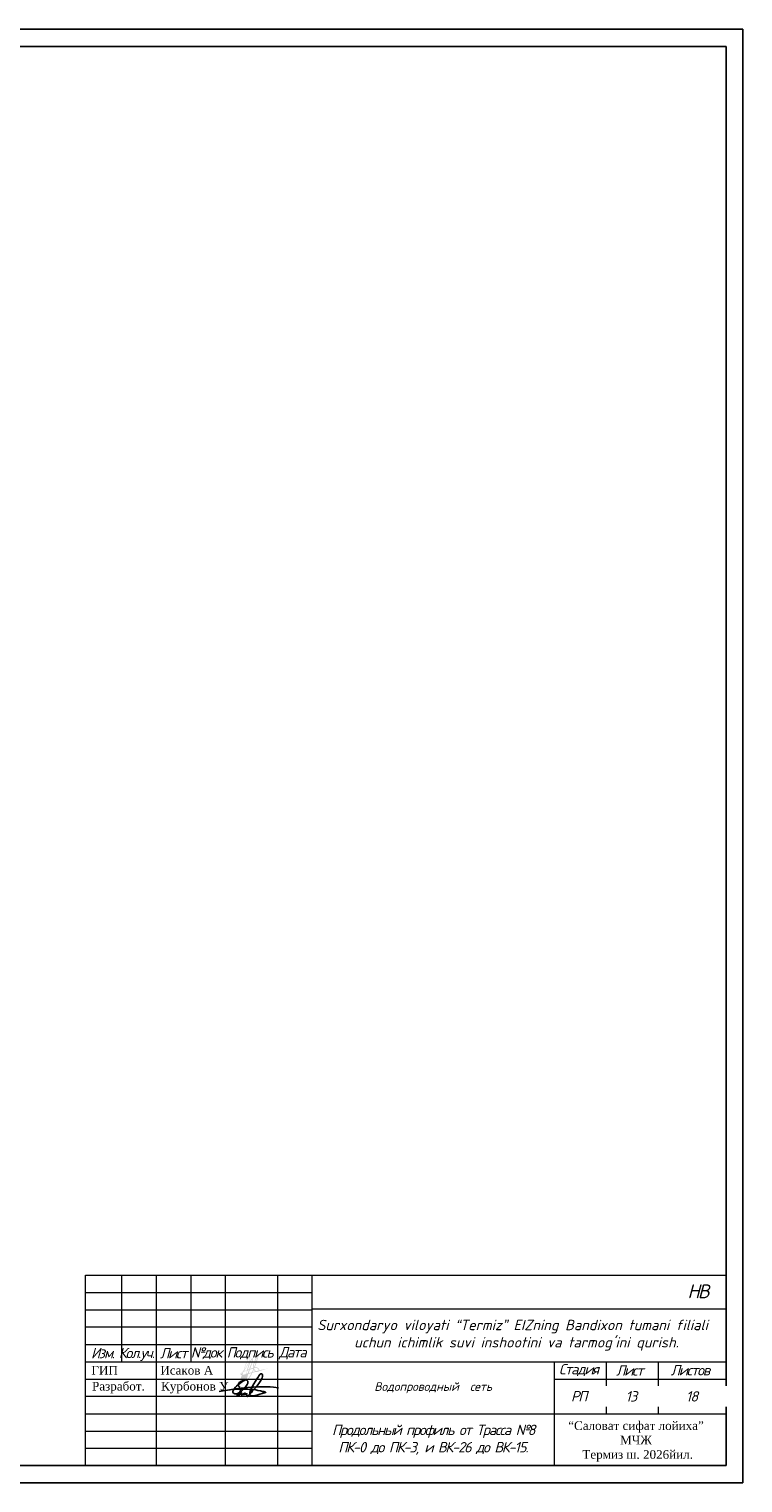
# Model space of a CAD drawing. Extents: x 0 to 361260, y 0 to 4201817.
# Tile 64 of 256: x 360570 to 360776, y 4195221 to 4195641. Entities that reach past the tile are written whole.
import ezdxf

# ---------------------------------------------------------------- set-up
doc = ezdxf.new("R2010")
doc.units = 0
doc.header["$LTSCALE"] = 0.5
doc.header["$MEASUREMENT"] = 0
for name, color, linetype in [('(002) Рамка', 7, 'Continuous'), ('SHTAMP', 7, 'Continuous'), ('Канализация 2', 7, 'Continuous'), ('Рамка', 7, 'Continuous')]:
    doc.layers.add(name, color=color, linetype=linetype)
doc.styles.add('Arial', font='arial.ttf')
doc.styles.add('NSI4', font='times.ttf', dxfattribs={"height": 300})
doc.styles.add('TIMES', font='times.ttf')

msp = doc.modelspace()

# ---------------------------------------------------------------- linework, layer by layer
at = {"ltscale": 2}
for p, q in [((360149.526, 4195641.3), (360776.215, 4195641.3)), ((360776.215, 4195641.3), (360776.215, 4195221.3)), ((360169.526, 4195636.3), (360771.344, 4195636.3)), ((360771.344, 4195636.3), (360771.344, 4195226.3)), ((360169.526, 4195226.3), (360771.344, 4195226.3)), ((360149.526, 4195221.3), (360776.215, 4195221.3))]:
    msp.add_line(p, q, dxfattribs=at)
at = {"color": 0, "lineweight": 20}
msp.add_line((360721.751, 4195251.3), (360771.345, 4195251.3), dxfattribs=at)
at = {"color": 0, "ltscale": 100}
for points in [[(360629.224, 4195248.363), (360629.067, 4195248.126), (360628.936, 4195247.813), (360628.909, 4195247.54), (360629.027, 4195247.307), (360629.246, 4195247.14), (360629.456, 4195247.071), (360629.699, 4195247.059), (360629.911, 4195247.069), (360630.24, 4195247.132), (360630.552, 4195247.263), (360630.918, 4195247.494), (360631.366, 4195247.818), (360631.668, 4195248.101), (360632.421, 4195248.891), (360632.609, 4195249.109), (360632.853, 4195249.457), (360633.048, 4195249.776), (360633.19, 4195250.118), (360633.241, 4195250.314), (360633.232, 4195250.531), (360633.22, 4195250.654), (360633.196, 4195250.727), (360633.149, 4195250.79), (360633.051, 4195250.894), (360632.964, 4195250.955), (360632.842, 4195251.029), (360632.729, 4195251.054), (360632.507, 4195251.054), (360632.351, 4195250.997), (360631.974, 4195250.782), (360631.476, 4195250.463), (360630.934, 4195250.07), (360630.481, 4195249.692), (360629.994, 4195249.261), (360629.675, 4195248.955), (360629.224, 4195248.363), (360631.86, 4195248.391), (360632.421, 4195248.362), (360633.103, 4195248.343), (360633.601, 4195248.328), (360634.263, 4195248.304), (360634.972, 4195248.263), (360635.551, 4195248.166), (360636.153, 4195248.035), (360636.849, 4195247.917), (360637.506, 4195247.749), (360637.817, 4195247.689), (360638.004, 4195247.638), (360638.292, 4195247.55), (360638.368, 4195247.512), (360638.404, 4195247.494), (360638.424, 4195247.463), (360638.409, 4195247.438), (360638.329, 4195247.39), (360637.364, 4195247.098), (360636.709, 4195246.923), (360636.071, 4195246.734), (360635.327, 4195246.532), (360635.043, 4195246.475), (360634.853, 4195246.437), (360634.429, 4195246.43), (360634.189, 4195246.454), (360634.059, 4195246.512), (360633.926, 4195246.612), (360633.862, 4195246.7), (360633.788, 4195246.866), (360633.769, 4195247.099), (360633.772, 4195247.242), (360633.843, 4195247.504), (360633.957, 4195247.903), (360634.234, 4195248.609), (360634.536, 4195249.233), (360634.914, 4195249.896), (360635.407, 4195250.689), (360635.853, 4195251.327), (360636.221, 4195251.876), (360636.435, 4195252.259), (360636.65, 4195252.644), (360636.744, 4195252.762), (360636.894, 4195252.829), (360637.038, 4195252.842), (360637.187, 4195252.822), (360637.367, 4195252.731), (360637.459, 4195252.61), (360637.505, 4195252.451), (360637.498, 4195252.239), (360637.459, 4195252.008), (360637.344, 4195251.632), (360637.174, 4195251.25), (360636.981, 4195250.917), (360636.788, 4195250.581), (360636.607, 4195250.312), (360636.385, 4195249.982), (360636.144, 4195249.68), (360635.594, 4195249.006), (360635.112, 4195248.435), (360634.972, 4195248.263), (360634.604, 4195247.859), (360634.246, 4195247.433), (360633.61, 4195246.715), (360633.209, 4195246.261), (360633.16, 4195246.283), (360633.156, 4195246.447), (360633.096, 4195246.541), (360633.001, 4195246.584), (360632.856, 4195246.628), (360632.76, 4195246.701), (360632.8, 4195246.8), (360632.868, 4195246.917), (360633.009, 4195247.068), (360632.519, 4195246.856), (360632.427, 4195246.931), (360632.395, 4195246.966), (360632.644, 4195247.168), (360632.64, 4195247.198), (360632.621, 4195247.204), (360632.298, 4195246.893), (360632.198, 4195246.844), (360632.108, 4195246.814), (360632.044, 4195246.805), (360631.968, 4195246.811), (360631.905, 4195246.831), (360631.87, 4195246.868), (360631.864, 4195246.894), (360632.237, 4195247.196), (360632.236, 4195247.234), (360632.203, 4195247.245), (360631.797, 4195246.854), (360631.712, 4195246.801), (360631.579, 4195246.757), (360631.398, 4195246.743), (360631.287, 4195246.77), (360631.216, 4195246.831), (360631.196, 4195246.934), (360631.262, 4195247.065), (360631.361, 4195247.235), (360631.424, 4195247.287), (360631.465, 4195247.295), (360631.485, 4195247.283), (360631.483, 4195247.265), (360630.864, 4195247.003), (360630.649, 4195246.924), (360630.434, 4195246.864), (360630.281, 4195246.805), (360630.199, 4195246.773), (360630.163, 4195246.74), (360630.143, 4195246.69), (360630.144, 4195246.599), (360630.17, 4195246.539), (360630.223, 4195246.491), (360630.287, 4195246.453), (360630.358, 4195246.411), (360630.43, 4195246.412), (360630.51, 4195246.432), (360630.568, 4195246.474), (360630.629, 4195246.519), (360630.677, 4195246.591), (360630.728, 4195246.666), (360630.775, 4195246.76), (360630.807, 4195246.844), (360630.837, 4195246.923), (360630.855, 4195246.971), (360630.855, 4195246.999), (360630.877, 4195247.089), (360630.906, 4195247.252), (360630.958, 4195247.504), (360631.015, 4195247.788), (360631.127, 4195248.159), (360631.208, 4195248.384)], [(360632.351, 4195250.997), (360632.046, 4195250.943), (360631.78, 4195250.841), (360631.464, 4195250.703), (360631.219, 4195250.574), (360630.94, 4195250.428), (360630.749, 4195250.282), (360630.613, 4195250.156), (360630.539, 4195250.025), (360630.493, 4195249.909), (360630.476, 4195249.829), (360630.469, 4195249.682), (360630.47, 4195249.583), (360630.508, 4195249.451), (360630.578, 4195249.32), (360630.648, 4195249.203), (360630.736, 4195249.085), (360630.849, 4195248.97), (360631.039, 4195248.829)], [(360624.984, 4195247.726), (360630.34, 4195248.531), (360633.084, 4195248.85), (360634.872, 4195248.971), (360636.267, 4195249.038), (360637.788, 4195249.063), (360639.124, 4195249.064), (360639.71, 4195249.04), (360640.596, 4195248.97), (360642.054, 4195248.763)]]:
    msp.add_lwpolyline(points, dxfattribs=at)
at = {"layer": 'SHTAMP', "color": 0, "lineweight": 20}
for p, q in [((360586.344, 4195276.3), (360651.751, 4195276.3)), ((360586.344, 4195271.3), (360651.751, 4195271.3)), ((360651.751, 4195271.601), (360771.344, 4195271.601)), ((360651.751, 4195266.3), (360586.344, 4195266.3)), ((360721.751, 4195226.3), (360721.751, 4195256.3)), ((360736.751, 4195256.3), (360736.751, 4195241.3)), ((360751.751, 4195256.3), (360751.751, 4195241.3)), ((360586.344, 4195251.3), (360651.751, 4195251.3)), ((360651.751, 4195246.3), (360586.461, 4195246.3)), ((360586.572, 4195241.3), (360651.751, 4195241.3)), ((360651.751, 4195241.3), (360771.346, 4195241.3)), ((360586.344, 4195236.3), (360651.751, 4195236.3)), ((360586.344, 4195231.3), (360651.751, 4195231.3))]:
    msp.add_line(p, q, dxfattribs=at)

# ---------------------------------------------------------------- texts
at = {"color": 0, "lineweight": 20, "char_height": 3, "width": 7.35507, "attachment_point": 5, "style": 'TIMES', "bg_fill": 3, "box_fill_scale": 1, "bg_fill_color": 256, "bg_fill_transparency": 0}
for s, insert in [('{\\fISOCPEUR|b0|i1|c204|p34;\\T0.8;Изм.}', (360591.312, 4195258.802, -254.812)), ('{\\fISOCPEUR|b0|i1|c204|p34;\\T0.85;РП}', (360728.734, 4195246.349, -255.018))]:
    msp.add_mtext(s, dxfattribs=dict(at, insert=insert))
at = {"insert": (360686.751, 4195248.8), "char_height": 2.5, "width": 70, "attachment_point": 5}
msp.add_mtext('\\pt1.54;{\\fISOCPEUR|b0|i1|c204|p34;Водопроводный  сеть }', dxfattribs=at)
at = {"color": 0, "lineweight": 20, "insert": (360686.751, 4195233.769), "char_height": 3, "width": 70, "attachment_point": 5, "style": 'TIMES'}
msp.add_mtext('{\\fISOCPEUR|b0|i1|c204|p34;\\T0.85;Продольный профиль от Трасса №8\\PПК-0 до ПК-3, и ВК-26 до ВК-15.}', dxfattribs=at)
at = {"layer": 'Канализация 2', "color": 0, "lineweight": 0, "insert": (360588.224, 4195248.831), "char_height": 2.5, "width": 39.40719, "attachment_point": 4, "style": 'NSI4'}
msp.add_mtext('Разработ.     Курбонов У.', dxfattribs=at)
at = {"layer": 'Рамка', "color": 7, "linetype": 'Continuous', "lineweight": 9, "insert": (360745.342, 4195233.277), "char_height": 2.5, "width": 46.03876, "attachment_point": 5, "style": 'Arial'}
msp.add_mtext('{\\fTimes New Roman|b0|i0|c204|p18;\\C256;“Саловат сифат лойиха” MЧЖ\\P \\C7;Термиз ш. 2026йил.}', dxfattribs=at)

# ---------------------------------------------------------------- next in the draw order: linework, layer by layer
at = {"layer": 'SHTAMP', "color": 0, "lineweight": 20}
msp.add_line((360586.344, 4195226.3), (360586.344, 4195281.3), dxfattribs=at)

# ---------------------------------------------------------------- next in the draw order: texts
at = {"color": 0, "lineweight": 20, "attachment_point": 5, "style": 'TIMES', "bg_fill": 2}
for s, insert, char_height, width in [('{\\fISOCPEUR|b0|i1|c204|p34;\\T0.85;НB}', (360763.134, 4195276.658, -255.018), 4, 6.08545), ('{\\fISOCPEUR|b0|i1|c0|p34;\\T0.85;1\\fISOCPEUR|b0|i1|c204|p34;3}', (360743.846, 4195246.3, -180.298), 3, 15)]:
    msp.add_mtext(s, dxfattribs=dict(at, insert=insert, char_height=char_height, width=width))
at = {"color": 0, "lineweight": 20, "insert": (360601.083, 4195258.439, -254.812), "char_height": 3, "width": 9.29764, "attachment_point": 5, "style": 'TIMES', "bg_fill": 3, "box_fill_scale": 1, "bg_fill_color": 256, "bg_fill_transparency": 0}
msp.add_mtext('{\\fISOCPEUR|b0|i1|c204|p34;\\T0.75;Кол.уч.}', dxfattribs=at)

# ---------------------------------------------------------------- next in the draw order: linework, layer by layer
at = {"layer": 'SHTAMP', "color": 0, "lineweight": 20}
for p, q in [((360586.344, 4195281.3), (360771.344, 4195281.3)), ((360596.747, 4195281.3), (360596.747, 4195256.3))]:
    msp.add_line(p, q, dxfattribs=at)

# ---------------------------------------------------------------- next in the draw order: texts
at = {"color": 0, "lineweight": 20, "insert": (360611.671, 4195258.766, -254.812), "char_height": 3, "width": 7.35507, "attachment_point": 5, "style": 'TIMES', "bg_fill": 3, "box_fill_scale": 1, "bg_fill_color": 256, "bg_fill_transparency": 0}
msp.add_mtext('{\\fISOCPEUR|b0|i1|c204|p34;\\T0.85;Лист}', dxfattribs=at)
at = {"color": 0, "lineweight": 20, "insert": (360761.346, 4195246.3, -180.298), "char_height": 3, "width": 20, "attachment_point": 5, "style": 'TIMES', "bg_fill": 2}
msp.add_mtext('{\\fISOCPEUR|b0|i1|c204|p34;\\T0.85;18}', dxfattribs=at)

# ---------------------------------------------------------------- next in the draw order: linework, layer by layer
at = {"layer": 'SHTAMP', "color": 0, "lineweight": 20}
msp.add_line((360606.747, 4195281.3), (360606.747, 4195226.553), dxfattribs=at)

# ---------------------------------------------------------------- next in the draw order: texts
at = {"color": 0, "lineweight": 20, "insert": (360621.193, 4195258.766, -254.812), "char_height": 3, "width": 7.35507, "attachment_point": 5, "style": 'TIMES', "bg_fill": 3, "box_fill_scale": 1, "bg_fill_color": 256, "bg_fill_transparency": 0}
msp.add_mtext('{\\fISOCPEUR|b0|i1|c204|p34;\\T0.85;№док}', dxfattribs=at)

# ---------------------------------------------------------------- next in the draw order: linework, layer by layer
at = {"layer": 'SHTAMP', "color": 0, "lineweight": 20}
msp.add_line((360616.747, 4195281.3), (360616.747, 4195256.3), dxfattribs=at)

# ---------------------------------------------------------------- next in the draw order: texts
at = {"color": 0, "lineweight": 20, "insert": (360633.751, 4195258.766, -254.812), "char_height": 3, "width": 7.35507, "attachment_point": 5, "style": 'TIMES', "bg_fill": 3, "box_fill_scale": 1, "bg_fill_color": 256, "bg_fill_transparency": 0}
msp.add_mtext('{\\fISOCPEUR|b0|i1|c204|p34;\\T0.85;Подпись}', dxfattribs=at)
at = {"layer": 'Канализация 2', "color": 0, "lineweight": 0, "insert": (360586.727, 4195253.831), "char_height": 2.5, "width": 38.53508, "attachment_point": 4, "style": 'NSI4'}
msp.add_mtext(' {\\H0.4x; }ГИП             Исаков А', dxfattribs=at)

# ---------------------------------------------------------------- next in the draw order: hatches: boundary and pattern name
h = msp.add_hatch(color=256)
h.dxf.hatch_style = 1
h.paths.add_polyline_path([(360631.1, 4195250.698, 0.1262508), (360631.199, 4195250.176, 0.4193589), (360631.503, 4195250.111, 0.0278241), (360632.002, 4195250.62, 0.3725668), (360632.284, 4195250.559, 0.0744506), (360632.732, 4195251.079, 0.1762649), (360632.876, 4195250.932, 0.2381483), (360633.169, 4195251.026, 0.070359), (360634.239, 4195252.502), (360634.525, 4195253.116), (360635.175, 4195253.303), (360635.562, 4195253.396, 0.1285859), (360635.94, 4195253.357, 0.1100403), (360636.365, 4195253.5, 0.0952032), (360636.487, 4195253.616), (360636.991, 4195253.736), (360639.055, 4195254.401), (360636.942, 4195253.925), (360636.559, 4195253.834, 0.1570642), (360636.408, 4195254.24, 0.1098425), (360636.122, 4195254.547, 0.0941377), (360635.607, 4195254.716, 0.0581307), (360635.208, 4195254.698), (360635.598, 4195255.643), (360636.097, 4195257.18), (360636.319, 4195257.94, 0.0929271), (360636.355, 4195258.33, 0.7179445), (360636.065, 4195258.393, 0.0455168), (360635.049, 4195256.198, 0.0568013), (360634.764, 4195255.251, 0.0889927), (360634.774, 4195254.563), (360633.893, 4195254.252), (360634.415, 4195255.713, 0.1256115), (360634.726, 4195256.944, 0.028403), (360634.702, 4195257.175, 0.5525631), (360634.391, 4195257.264, 0.053921), (360634.169, 4195256.951, 0.0604641), (360633.444, 4195255.396), (360632.952, 4195253.913), (360632.118, 4195253.515), (360632.254, 4195253.86, 0.00753), (360632.48, 4195254.213), (360633.347, 4195255.597, 0.0638362), (360633.824, 4195256.767, 0.0703583), (360633.91, 4195257.545, 0.6062263), (360633.607, 4195257.681, 0.0763548), (360632.901, 4195256.305, 0.0488872), (360632.106, 4195253.99, -0.0171647), (360631.56, 4195253.221), (360631.398, 4195253.121), (360631.111, 4195252.92, 0.4383307), (360631.114, 4195252.603, 0.0958676), (360631.359, 4195252.506, 0.011487), (360631.507, 4195252.492, 0.018535), (360631.173, 4195251.465, 0.0144567)])
h.paths.add_polyline_path([(360633.223, 4195252.714), (360633.275, 4195252.869), (360633.291, 4195252.873, -0.0069687)], flags=16)
h.paths.add_polyline_path([(360631.174, 4195252.844), (360631.452, 4195253.039), (360631.623, 4195253.143, -0.011429), (360631.227, 4195252.65, -0.5668289)], flags=16)
h.paths.add_polyline_path([(360631.648, 4195252.585), (360631.937, 4195253.319), (360633.03, 4195253.841), (360632.931, 4195253.543), (360632.585, 4195252.703), (360632.555, 4195252.696, -0.0729591)], flags=16)
h.paths.add_polyline_path([(360631.628, 4195253.146, 0.0166532), (360632.162, 4195253.897), (360631.934, 4195253.318), (360631.81, 4195253.258)], flags=16)
h.paths.add_polyline_path([(360631.388, 4195252.699, 0.0158357), (360631.581, 4195252.684), (360631.587, 4195252.699, -0.1010979)], flags=16)
h.paths.add_polyline_path([(360631.79, 4195252.681), (360632.013, 4195253.248), (360632.866, 4195253.656), (360632.84, 4195253.577), (360632.514, 4195252.785, -0.0601848)], flags=0)
h.paths.add_polyline_path([(360632.162, 4195250.809, 0.0437798), (360632.79, 4195251.737), (360632.652, 4195251.33, -0.08725), (360632.202, 4195250.748, -1.2616524), (360632.158, 4195250.766, -0.0002215)], flags=16)
h.paths.add_polyline_path([(360632.749, 4195252.843), (360633.023, 4195253.509), (360633.109, 4195253.768), (360633.528, 4195253.916), (360633.202, 4195252.952)], flags=16)
h.paths.add_polyline_path([(360632.171, 4195253.913), (360632.217, 4195254.029, -0.0477082), (360632.993, 4195256.268, -0.0722291), (360633.636, 4195257.552, -0.9106759), (360633.812, 4195257.533, -0.0807738), (360633.696, 4195256.674, -0.0574093), (360633.262, 4195255.647), (360632.396, 4195254.265, -0.0075523)], flags=16)
h.paths.add_polyline_path([(360633.347, 4195252.787), (360633.554, 4195252.837), (360634.277, 4195253.045), (360634.064, 4195252.589, -0.0696064), (360633.038, 4195251.172, -0.199512), (360632.937, 4195251.123, -0.2918813), (360632.905, 4195251.232)], flags=16)
h.paths.add_polyline_path([(360632.452, 4195254.536, -0.0367022), (360633.083, 4195256.233, -0.072489), (360633.715, 4195257.497, 0.3316102), (360633.712, 4195257.613, -0.0888936), (360633.604, 4195256.702, -0.0573204), (360633.179, 4195255.697)], flags=0)
h.paths.add_polyline_path([(360633.808, 4195254.015), (360634.869, 4195254.389), (360634.604, 4195253.749), (360634.386, 4195253.28), (360633.449, 4195253.01)], flags=16)
h.paths.add_polyline_path([(360633.187, 4195254.002), (360633.629, 4195255.335, -0.0606541), (360634.337, 4195256.852, -0.0487256), (360634.512, 4195257.106, 0.2034911), (360634.535, 4195257.179, 0.3085655), (360634.527, 4195257.069, -0.1326643), (360634.271, 4195255.859), (360634.071, 4195255.333), (360634.162, 4195255.587), (360633.608, 4195254.151)], flags=16)
h.paths.add_polyline_path([(360634.635, 4195253.351), (360634.783, 4195253.67), (360634.944, 4195254.059, 0.0931386), (360635.327, 4195253.54), (360635.125, 4195253.492)], flags=16)
h.paths.add_polyline_path([(360635.587, 4195254.522, -0.0910522), (360636.019, 4195254.381, -0.1112488), (360636.247, 4195254.129, -0.1827008), (360636.364, 4195253.787), (360635.563, 4195253.596, -0.0378138), (360635.389, 4195253.754, 0.0684101), (360635.499, 4195253.649, -0.0969355), (360635.132, 4195254.119, -0.0483338), (360635.003, 4195254.447, -0.0973165)], flags=16)
h.paths.add_polyline_path([(360634.978, 4195255.327, -0.0503741), (360635.231, 4195256.126, -0.0428752), (360636.162, 4195258.17, -0.051462), (360636.131, 4195257.994), (360635.91, 4195257.238), (360635.414, 4195255.711), (360634.963, 4195254.617, -0.1024167)], flags=16)

# ---------------------------------------------------------------- next in the draw order: linework, layer by layer
at = {"layer": 'SHTAMP', "color": 0, "lineweight": 20}
msp.add_line((360626.751, 4195226.3), (360626.751, 4195281.3), dxfattribs=at)

# ---------------------------------------------------------------- next in the draw order: texts
at = {"color": 0, "lineweight": 20, "insert": (360646.064, 4195258.766, -254.812), "char_height": 3, "width": 7.35507, "attachment_point": 5, "style": 'TIMES', "bg_fill": 3, "box_fill_scale": 1, "bg_fill_color": 256, "bg_fill_transparency": 0}
msp.add_mtext('{\\fISOCPEUR|b0|i1|c204|p34;\\T0.85;Дата}', dxfattribs=at)

# ---------------------------------------------------------------- next in the draw order: linework, layer by layer
at = {"layer": 'SHTAMP', "color": 0, "lineweight": 20}
for p, q in [((360641.751, 4195281.3), (360641.751, 4195226.3)), ((360651.751, 4195281.3), (360651.751, 4195226.553)), ((360586.344, 4195261.3), (360651.751, 4195261.3)), ((360586.344, 4195256.3), (360771.345, 4195256.3))]:
    msp.add_line(p, q, dxfattribs=at)

# ---------------------------------------------------------------- next in the draw order: texts
at = {"color": 0, "lineweight": 20, "char_height": 3, "width": 7.35507, "attachment_point": 5, "style": 'TIMES', "bg_fill": 3, "box_fill_scale": 1, "bg_fill_color": 256, "bg_fill_transparency": 0}
for s, insert in [('{\\fISOCPEUR|b0|i1|c204|p34;\\T0.85;Стадия}', (360728.734, 4195253.901, -255.018)), ('{\\fISOCPEUR|b0|i1|c204|p34;\\T0.85;Лист}', (360743.413, 4195253.806, -255.018)), ('{\\fISOCPEUR|b0|i1|c204|p34;\\T0.85;Листов}', (360760.896, 4195253.869, -255.018))]:
    msp.add_mtext(s, dxfattribs=dict(at, insert=insert))

# ---------------------------------------------------------------- next in the draw order: texts
at = {"layer": '(002) Рамка', "insert": (360652.287, 4195268.429, -533.015), "char_height": 3, "width": 117.50921, "attachment_point": 1}
msp.add_mtext('\\pi0.9671;{\\fISOCPEUR|b0|i1|c204|p34;Surxondaryo viloyati “Termiz” EIZning Bandixon tumani filiali \\P\\pi11.64551;uchun ichimlik suvi inshootini va tarmog’ini qurish.}', dxfattribs=at)

doc.saveas('drawing.dxf')
